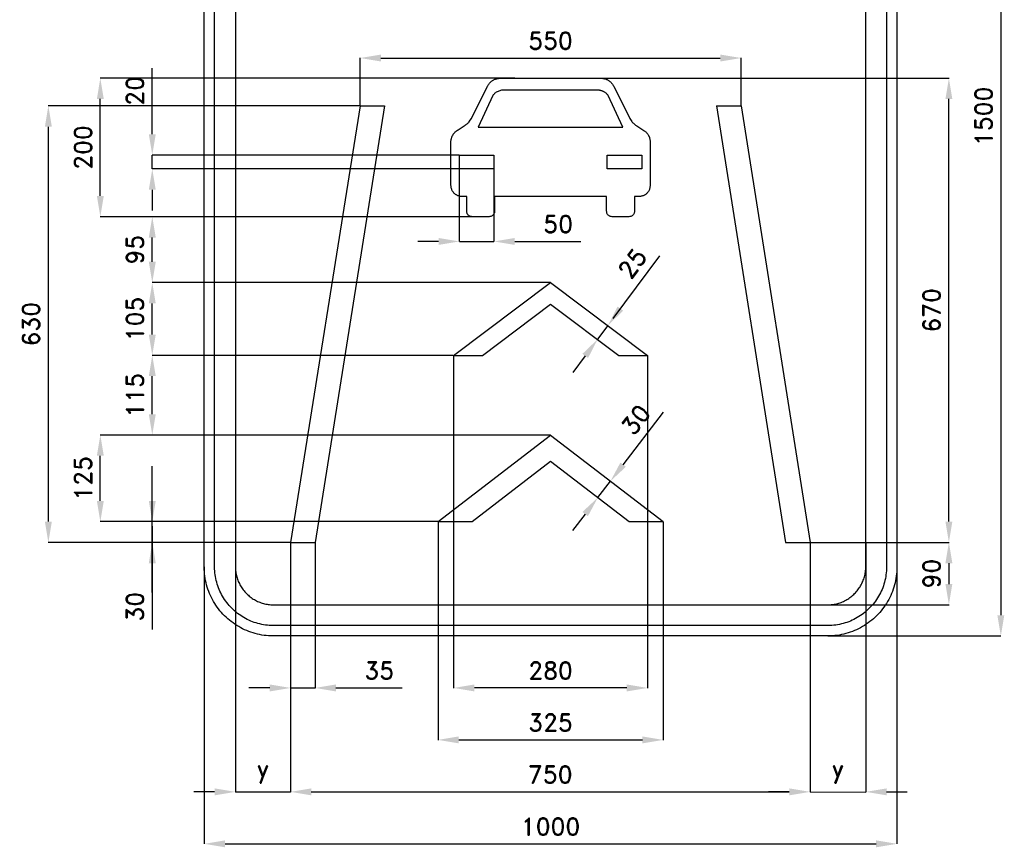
# Model space of a CAD drawing. Header units: millimetres. Extents: x -266 to 1155, y -305 to 1606.
# Tile 1 of 2: x -266 to 1155, y -305 to 889. Entities that reach past the tile are written whole.
import ezdxf

# ---------------------------------------------------------------- set-up
doc = ezdxf.new("R2010")
doc.units = ezdxf.units.MM
doc.header["$LTSCALE"] = 5
doc.layers.add('Kóty', color=2, linetype='Continuous')
doc.layers.add('Značka', color=7, linetype='Continuous')
doc.styles.get("Standard").update_dxf_attribs({"font": 'romand.shx', "height": 25})
doc.dimstyles.get("Standard").update_dxf_attribs({"dimtxt": 25, "dimasz": 30, "dimexe": 0.18, "dimexo": 0.0625, "dimgap": 12.5, "dimtad": 1, "dimdec": 0, "dimzin": 0, "dimdsep": 46, "dimtxsty": 'Standard', "dimcen": 0.09, "dimadec": 0, "dimazin": 0, "dimtfac": 1, "dimtdec": 0, "dimtofl": 0, "dimtmove": 0, "dimatfit": 3, "dimfxl": 1, "dimtolj": 1, "dimtzin": 0, "dimarcsym": 0})

# ---------------------------------------------------------------- blocks, each defined once
blk = doc.blocks.new('*D0')
at = {"layer": 'Defpoints', "color": 0, "transparency": 16777216}
for p in [(0, 100), (1000, 100), (1000, -300)]:
    blk.add_point(p, dxfattribs=at)
at = {"layer": 'Kóty', "color": 0, "lineweight": -2, "transparency": 16777216}
for p, q in [((0, 99.9), (0, -300.2)), ((1000, 99.9), (1000, -300.2)), ((30, -300), (970, -300))]:
    blk.add_line(p, q, dxfattribs=at)
at = {"layer": 'Kóty', "color": 0, "transparency": 16777216}
for points in [[(30, -295), (30, -305), (0, -300)], [(970, -295), (970, -305), (1000, -300)]]:
    blk.add_solid(points, dxfattribs=at)
at = {"layer": 'Kóty', "color": 0, "transparency": 16777216, "insert": (500, -275), "char_height": 25, "attachment_point": 5}
blk.add_mtext('\\A1;1000', dxfattribs=at)
blk = doc.blocks.new('*D1')
at = {"layer": 'Defpoints', "color": 0, "transparency": 16777216}
for p in [(900, 1500), (900, 0), (1150, 0)]:
    blk.add_point(p, dxfattribs=at)
at = {"layer": 'Kóty', "color": 0, "lineweight": -2, "transparency": 16777216}
for p, q in [((900.1, 1500), (1150.2, 1500)), ((1150, 1470), (1150, 30)), ((900.1, 0), (1150.2, 0))]:
    blk.add_line(p, q, dxfattribs=at)
at = {"layer": 'Kóty', "color": 0, "transparency": 16777216}
for points in [[(1145, 1470), (1155, 1470), (1150, 1500)], [(1145, 30), (1155, 30), (1150, 0)]]:
    blk.add_solid(points, dxfattribs=at)
at = {"layer": 'Kóty', "color": 0, "transparency": 16777216, "insert": (1125, 750), "char_height": 25, "attachment_point": 5, "rotation": 90}
blk.add_mtext('\\A1;1500', dxfattribs=at)
blk = doc.blocks.new('*D2')
at = {"layer": 'Defpoints', "color": 0, "transparency": 16777216}
for p in [(586.5, 223.5), (586.5, 223.5), (568.2, 199.7)]:
    blk.add_point(p, dxfattribs=at)
at = {"layer": 'Kóty', "color": 0, "lineweight": -2, "transparency": 16777216}
for p, q in [((604.8, 247.2), (663, 322.9)), ((586.5, 223.4), (586.6, 223.4)), ((568.2, 199.7), (568.3, 199.6)), ((549.9, 175.9), (531.6, 152.1))]:
    blk.add_line(p, q, dxfattribs=at)
at = {"layer": 'Kóty', "color": 0, "transparency": 16777216}
for points in [[(600.8, 250.3), (608.7, 244.2), (586.5, 223.5)], [(545.9, 179), (553.9, 172.9), (568.2, 199.7)]]:
    blk.add_solid(points, dxfattribs=at)
at = {"layer": 'Kóty', "color": 0, "transparency": 16777216, "insert": (623.2, 312.2), "char_height": 25, "attachment_point": 5, "rotation": 52.4314}
blk.add_mtext('\\A1;30', dxfattribs=at)
blk = doc.blocks.new('*D4')
at = {"layer": 'Defpoints', "color": 0, "transparency": 16777216}
for p in [(875, 135), (889, 45), (1075, 45)]:
    blk.add_point(p, dxfattribs=at)
at = {"layer": 'Kóty', "color": 0, "lineweight": -2, "transparency": 16777216}
for p, q in [((875.1, 135), (1075.2, 135)), ((1075, 105), (1075, 75)), ((889, 45), (1075.2, 45))]:
    blk.add_line(p, q, dxfattribs=at)
at = {"layer": 'Kóty', "color": 0, "transparency": 16777216}
for points in [[(1070, 105), (1080, 105), (1075, 135)], [(1070, 75), (1080, 75), (1075, 45)]]:
    blk.add_solid(points, dxfattribs=at)
at = {"layer": 'Kóty', "color": 0, "transparency": 16777216, "insert": (1050, 90), "char_height": 25, "attachment_point": 5, "rotation": 90}
blk.add_mtext('\\A1;90', dxfattribs=at)
blk = doc.blocks.new('*D5')
at = {"layer": 'Defpoints', "color": 0, "transparency": 16777216}
for p in [(566.8, 805), (1075, 805), (875.4, 135)]:
    blk.add_point(p, dxfattribs=at)
at = {"layer": 'Kóty', "color": 0, "lineweight": -2, "transparency": 16777216}
for p, q in [((566.9, 805), (1075.2, 805)), ((1075, 165), (1075, 775)), ((875.5, 135), (1075.2, 135))]:
    blk.add_line(p, q, dxfattribs=at)
at = {"layer": 'Kóty', "color": 0, "transparency": 16777216}
for points in [[(1070, 775), (1080, 775), (1075, 805)], [(1070, 165), (1080, 165), (1075, 135)]]:
    blk.add_solid(points, dxfattribs=at)
at = {"layer": 'Kóty', "color": 0, "transparency": 16777216, "insert": (1050, 470), "char_height": 25, "attachment_point": 5, "rotation": 90}
blk.add_mtext('\\A1;670', dxfattribs=at)
blk = doc.blocks.new('*D6')
at = {"layer": 'Defpoints', "color": 0, "transparency": 16777216}
for p in [(775, 834.1), (225, 765), (775, 765)]:
    blk.add_point(p, dxfattribs=at)
at = {"layer": 'Kóty', "color": 0, "lineweight": -2, "transparency": 16777216}
for p, q in [((225, 765.1), (225, 834.3)), ((255, 834.1), (745, 834.1)), ((775, 765.1), (775, 834.3))]:
    blk.add_line(p, q, dxfattribs=at)
at = {"layer": 'Kóty', "color": 0, "transparency": 16777216}
for points in [[(255, 839.1), (255, 829.1), (225, 834.1)], [(745, 839.1), (745, 829.1), (775, 834.1)]]:
    blk.add_solid(points, dxfattribs=at)
at = {"layer": 'Kóty', "color": 0, "transparency": 16777216, "insert": (500, 859.1), "char_height": 25, "attachment_point": 5}
blk.add_mtext('\\A1;550', dxfattribs=at)
blk = doc.blocks.new('*D7')
at = {"layer": 'Defpoints', "color": 0, "transparency": 16777216}
for p in [(337.5, 165), (-75, 135), (124.6, 135)]:
    blk.add_point(p, dxfattribs=at)
at = {"layer": 'Kóty', "color": 0, "lineweight": -2, "transparency": 16777216}
for p, q in [((-75, 195), (-75, 225)), ((337.4, 165), (-75.2, 165)), ((124.5, 135), (-75.2, 135)), ((-75, 105), (-75, 9.5))]:
    blk.add_line(p, q, dxfattribs=at)
at = {"layer": 'Kóty', "color": 0, "transparency": 16777216}
for points in [[(-80, 195), (-70, 195), (-75, 165)], [(-80, 105), (-70, 105), (-75, 135)]]:
    blk.add_solid(points, dxfattribs=at)
at = {"layer": 'Kóty', "color": 0, "transparency": 16777216, "insert": (-100, 42.3), "char_height": 25, "attachment_point": 5, "rotation": 90}
blk.add_mtext('\\A1;30', dxfattribs=at)
blk = doc.blocks.new('*D8')
at = {"layer": 'Defpoints', "color": 0, "transparency": 16777216}
for p in [(-75, 405), (358.9, 405), (500, 290)]:
    blk.add_point(p, dxfattribs=at)
at = {"layer": 'Kóty', "color": 0, "lineweight": -2, "transparency": 16777216}
for p, q in [((358.8, 405), (-75.2, 405)), ((-75, 320), (-75, 375)), ((499.9, 290), (-75.2, 290))]:
    blk.add_line(p, q, dxfattribs=at)
at = {"layer": 'Kóty', "color": 0, "transparency": 16777216}
for points in [[(-80, 375), (-70, 375), (-75, 405)], [(-80, 320), (-70, 320), (-75, 290)]]:
    blk.add_solid(points, dxfattribs=at)
at = {"layer": 'Kóty', "color": 0, "transparency": 16777216, "insert": (-100, 347.5), "char_height": 25, "attachment_point": 5, "rotation": 90}
blk.add_mtext('\\A1;115', dxfattribs=at)
blk = doc.blocks.new('*D9')
at = {"layer": 'Defpoints', "color": 0, "transparency": 16777216}
for p in [(-75, 510), (500, 510), (358.9, 405)]:
    blk.add_point(p, dxfattribs=at)
at = {"layer": 'Kóty', "color": 0, "lineweight": -2, "transparency": 16777216}
for p, q in [((499.9, 510), (-75.2, 510)), ((-75, 435), (-75, 480)), ((358.8, 405), (-75.2, 405))]:
    blk.add_line(p, q, dxfattribs=at)
at = {"layer": 'Kóty', "color": 0, "transparency": 16777216}
for points in [[(-80, 480), (-70, 480), (-75, 510)], [(-80, 435), (-70, 435), (-75, 405)]]:
    blk.add_solid(points, dxfattribs=at)
at = {"layer": 'Kóty', "color": 0, "transparency": 16777216, "insert": (-100, 457.5), "char_height": 25, "attachment_point": 5, "rotation": 90}
blk.add_mtext('\\A1;105', dxfattribs=at)
blk = doc.blocks.new('*D10')
at = {"layer": 'Defpoints', "color": 0, "transparency": 16777216}
for p in [(-75, 605), (390, 605), (500, 510)]:
    blk.add_point(p, dxfattribs=at)
at = {"layer": 'Kóty', "color": 0, "lineweight": -2, "transparency": 16777216}
for p, q in [((390, 605), (-75.2, 605)), ((-75, 540), (-75, 575)), ((499.9, 510), (-75.2, 510))]:
    blk.add_line(p, q, dxfattribs=at)
at = {"layer": 'Kóty', "color": 0, "transparency": 16777216}
for points in [[(-80, 575), (-70, 575), (-75, 605)], [(-80, 540), (-70, 540), (-75, 510)]]:
    blk.add_solid(points, dxfattribs=at)
at = {"layer": 'Kóty', "color": 0, "transparency": 16777216, "insert": (-100, 557.5), "char_height": 25, "attachment_point": 5, "rotation": 90}
blk.add_mtext('\\A1;95', dxfattribs=at)
blk = doc.blocks.new('*D11')
at = {"layer": 'Defpoints', "color": 0, "transparency": 16777216}
for p in [(-150, 290), (500, 290), (337.5, 165)]:
    blk.add_point(p, dxfattribs=at)
at = {"layer": 'Kóty', "color": 0, "lineweight": -2, "transparency": 16777216}
for p, q in [((499.9, 290), (-150.2, 290)), ((-150, 195), (-150, 260)), ((337.4, 165), (-150.2, 165))]:
    blk.add_line(p, q, dxfattribs=at)
at = {"layer": 'Kóty', "color": 0, "transparency": 16777216}
for points in [[(-155, 260), (-145, 260), (-150, 290)], [(-155, 195), (-145, 195), (-150, 165)]]:
    blk.add_solid(points, dxfattribs=at)
at = {"layer": 'Kóty', "color": 0, "transparency": 16777216, "insert": (-175, 227.5), "char_height": 25, "attachment_point": 5, "rotation": 90}
blk.add_mtext('\\A1;125', dxfattribs=at)
blk = doc.blocks.new('*D12')
at = {"layer": 'Defpoints', "color": 0, "transparency": 16777216}
for p in [(-225, 765), (225, 765), (124.6, 135)]:
    blk.add_point(p, dxfattribs=at)
at = {"layer": 'Kóty', "color": 0, "lineweight": -2, "transparency": 16777216}
for p, q in [((224.9, 765), (-225.2, 765)), ((-225, 165), (-225, 735)), ((124.5, 135), (-225.2, 135))]:
    blk.add_line(p, q, dxfattribs=at)
at = {"layer": 'Kóty', "color": 0, "transparency": 16777216}
for points in [[(-230, 735), (-220, 735), (-225, 765)], [(-230, 165), (-220, 165), (-225, 135)]]:
    blk.add_solid(points, dxfattribs=at)
at = {"layer": 'Kóty', "color": 0, "transparency": 16777216, "insert": (-250, 450), "char_height": 25, "attachment_point": 5, "rotation": 90}
blk.add_mtext('\\A1;630', dxfattribs=at)
blk = doc.blocks.new('*D13')
at = {"layer": 'Defpoints', "color": 0, "transparency": 16777216}
for p in [(337.5, 165), (662.5, 165), (662.5, -150)]:
    blk.add_point(p, dxfattribs=at)
at = {"layer": 'Kóty', "color": 0, "lineweight": -2, "transparency": 16777216}
for p, q in [((337.5, 164.9), (337.5, -150.2)), ((662.5, 164.9), (662.5, -150.2)), ((367.5, -150), (632.5, -150))]:
    blk.add_line(p, q, dxfattribs=at)
at = {"layer": 'Kóty', "color": 0, "transparency": 16777216}
for points in [[(367.5, -145), (367.5, -155), (337.5, -150)], [(632.5, -145), (632.5, -155), (662.5, -150)]]:
    blk.add_solid(points, dxfattribs=at)
at = {"layer": 'Kóty', "color": 0, "transparency": 16777216, "insert": (500, -125), "char_height": 25, "attachment_point": 5}
blk.add_mtext('\\A1;325', dxfattribs=at)
blk = doc.blocks.new('*D14')
at = {"layer": 'Defpoints', "color": 0, "transparency": 16777216}
for p in [(360, 405), (640, 405), (360, -75)]:
    blk.add_point(p, dxfattribs=at)
at = {"layer": 'Kóty', "color": 0, "lineweight": -2, "transparency": 16777216}
for p, q in [((360, 404.9), (360, -75.2)), ((640, 404.9), (640, -75.2)), ((610, -75), (390, -75))]:
    blk.add_line(p, q, dxfattribs=at)
at = {"layer": 'Kóty', "color": 0, "transparency": 16777216}
for points in [[(390, -70), (390, -80), (360, -75)], [(610, -70), (610, -80), (640, -75)]]:
    blk.add_solid(points, dxfattribs=at)
at = {"layer": 'Kóty', "color": 0, "transparency": 16777216, "insert": (500, -50), "char_height": 25, "attachment_point": 5}
blk.add_mtext('\\A1;280', dxfattribs=at)
blk = doc.blocks.new('*D15')
at = {"layer": 'Defpoints', "color": 0, "transparency": 16777216}
for p in [(124.6, 135), (874.6, 135), (874.6, -225)]:
    blk.add_point(p, dxfattribs=at)
at = {"layer": 'Kóty', "color": 0, "lineweight": -2, "transparency": 16777216}
for p, q in [((124.6, 134.9), (124.6, -225.2)), ((874.6, 134.9), (874.6, -225.2)), ((154.6, -225), (844.6, -225))]:
    blk.add_line(p, q, dxfattribs=at)
at = {"layer": 'Kóty', "color": 0, "transparency": 16777216}
for points in [[(154.6, -220), (154.6, -230), (124.6, -225)], [(844.6, -220), (844.6, -230), (874.6, -225)]]:
    blk.add_solid(points, dxfattribs=at)
at = {"layer": 'Kóty', "color": 0, "transparency": 16777216, "insert": (499.6, -200), "char_height": 25, "attachment_point": 5}
blk.add_mtext('\\A1;750', dxfattribs=at)
blk = doc.blocks.new('*D16')
at = {"layer": 'Defpoints', "color": 0, "transparency": 16777216}
for p in [(874.6, 135), (955, 135), (955, -225)]:
    blk.add_point(p, dxfattribs=at)
at = {"layer": 'Kóty', "color": 0, "lineweight": -2, "transparency": 16777216}
for p, q in [((874.6, 134.9), (874.6, -225.2)), ((955, 134.9), (955, -225.2)), ((844.6, -225), (814.6, -225)), ((985, -225), (1015, -225))]:
    blk.add_line(p, q, dxfattribs=at)
at = {"layer": 'Kóty', "color": 0, "transparency": 16777216}
for points in [[(844.6, -220), (844.6, -230), (874.6, -225)], [(985, -220), (985, -230), (955, -225)]]:
    blk.add_solid(points, dxfattribs=at)
at = {"layer": 'Kóty', "color": 0, "transparency": 16777216, "insert": (914.8, -195.8), "char_height": 25, "attachment_point": 5}
blk.add_mtext('\\A1;y', dxfattribs=at)
blk = doc.blocks.new('*D17')
at = {"layer": 'Defpoints', "color": 0, "transparency": 16777216}
for p in [(45, 135), (124.6, 135), (45, -225)]:
    blk.add_point(p, dxfattribs=at)
at = {"layer": 'Kóty', "color": 0, "lineweight": -2, "transparency": 16777216}
for p, q in [((45, 134.9), (45, -225.2)), ((124.6, 134.9), (124.6, -225.2)), ((15, -225), (-15, -225)), ((154.6, -225), (184.6, -225))]:
    blk.add_line(p, q, dxfattribs=at)
at = {"layer": 'Kóty', "color": 0, "transparency": 16777216}
for points in [[(15, -220), (15, -230), (45, -225)], [(154.6, -220), (154.6, -230), (124.6, -225)]]:
    blk.add_solid(points, dxfattribs=at)
at = {"layer": 'Kóty', "color": 0, "transparency": 16777216, "insert": (84.8, -195.8), "char_height": 25, "attachment_point": 5}
blk.add_mtext('\\A1;y', dxfattribs=at)
blk = doc.blocks.new('*D18')
at = {"layer": 'Defpoints', "color": 0, "transparency": 16777216}
for p in [(124.6, 134.9), (160, 134.9), (160, -75)]:
    blk.add_point(p, dxfattribs=at)
at = {"layer": 'Kóty', "color": 0, "lineweight": -2, "transparency": 16777216}
for p, q in [((124.6, 134.9), (124.6, -75.2)), ((160, 134.9), (160, -75.2)), ((94.6, -75), (64.6, -75)), ((190, -75), (285.5, -75))]:
    blk.add_line(p, q, dxfattribs=at)
at = {"layer": 'Kóty', "color": 0, "transparency": 16777216}
for points in [[(94.6, -70), (94.6, -80), (124.6, -75)], [(190, -70), (190, -80), (160, -75)]]:
    blk.add_solid(points, dxfattribs=at)
at = {"layer": 'Kóty', "color": 0, "transparency": 16777216, "insert": (252.8, -50), "char_height": 25, "attachment_point": 5}
blk.add_mtext('\\A1;35', dxfattribs=at)
blk = doc.blocks.new('*D19')
at = {"layer": 'Defpoints', "color": 0, "transparency": 16777216}
for p in [(-75, 694), (368.3, 694), (368.3, 674)]:
    blk.add_point(p, dxfattribs=at)
at = {"layer": 'Kóty', "color": 0, "lineweight": -2, "transparency": 16777216}
for p, q in [((-75, 724), (-75, 819.5)), ((368.2, 694), (-75.2, 694)), ((368.2, 674), (-75.2, 674)), ((-75, 644), (-75, 614))]:
    blk.add_line(p, q, dxfattribs=at)
at = {"layer": 'Kóty', "color": 0, "transparency": 16777216}
for points in [[(-80, 724), (-70, 724), (-75, 694)], [(-80, 644), (-70, 644), (-75, 674)]]:
    blk.add_solid(points, dxfattribs=at)
at = {"layer": 'Kóty', "color": 0, "transparency": 16777216, "insert": (-100, 786.7), "char_height": 25, "attachment_point": 5, "rotation": 90}
blk.add_mtext('\\A1;20', dxfattribs=at)
blk = doc.blocks.new('*D20')
at = {"layer": 'Defpoints', "color": 0, "transparency": 16777216}
for p in [(-150, 805), (448.4, 805), (399, 605)]:
    blk.add_point(p, dxfattribs=at)
at = {"layer": 'Kóty', "color": 0, "lineweight": -2, "transparency": 16777216}
for p, q in [((448.3, 805), (-150.2, 805)), ((-150, 635), (-150, 775)), ((399, 605), (-150.2, 605))]:
    blk.add_line(p, q, dxfattribs=at)
at = {"layer": 'Kóty', "color": 0, "transparency": 16777216}
for points in [[(-155, 775), (-145, 775), (-150, 805)], [(-155, 635), (-145, 635), (-150, 605)]]:
    blk.add_solid(points, dxfattribs=at)
at = {"layer": 'Kóty', "color": 0, "transparency": 16777216, "insert": (-175, 705), "char_height": 25, "attachment_point": 5, "rotation": 90}
blk.add_mtext('\\A1;200', dxfattribs=at)
blk = doc.blocks.new('*D21')
at = {"layer": 'Defpoints', "color": 0, "transparency": 16777216}
for p in [(368.2, 674), (418.3, 674), (418.3, 569.4)]:
    blk.add_point(p, dxfattribs=at)
at = {"layer": 'Kóty', "color": 0, "lineweight": -2, "transparency": 16777216}
for p, q in [((368.2, 673.9), (368.2, 569.3)), ((418.3, 673.9), (418.3, 569.3)), ((338.2, 569.4), (308.2, 569.4)), ((448.3, 569.4), (543.7, 569.4))]:
    blk.add_line(p, q, dxfattribs=at)
at = {"layer": 'Kóty', "color": 0, "transparency": 16777216}
for points in [[(338.2, 574.4), (338.2, 564.4), (368.2, 569.4)], [(448.3, 574.4), (448.3, 564.4), (418.3, 569.4)]]:
    blk.add_solid(points, dxfattribs=at)
at = {"layer": 'Kóty', "color": 0, "transparency": 16777216, "insert": (511, 594.4), "char_height": 25, "attachment_point": 5}
blk.add_mtext('\\A1;50', dxfattribs=at)

msp = doc.modelspace()

# ---------------------------------------------------------------- linework, layer by layer
at = {"layer": 'Kóty'}
for p, q in [((590.4, 458.4), (657.7, 548.5)), ((550.1, 404.2), (532.1, 380.1)), ((-75, 62.9), (-75, 244.9)), ((-75, 158.3), (-75, 62.9))]:
    msp.add_line(p, q, dxfattribs=at)
for points in [[(-75, 674), (-75, 694)], [(368.3, 569.4), (418.3, 569.4)], [(568, 428.3), (582.9, 448.3)], [(568.2, 199.7), (586.5, 223.5)], [(124.6, -75), (160, -75)], [(45, -225), (124.6, -225)], [(874.6, -225), (955, -225.2)]]:
    msp.add_lwpolyline(points, dxfattribs=at)
for points in [[(596.8, 475.4), (604.8, 469.4), (582.9, 448.3)], [(546, 407.2), (554.1, 401.2), (568, 428.3)]]:
    msp.add_solid(points, dxfattribs=at)
at = {"layer": 'Značka', "color": 5}
for points in [[(100, 0), (99.6, 0), (99.2, 0, -0.03218), (86.3, 0.9, -0.035443), (73.6, 3.5, -0.036267), (61.3, 7.7, -0.03442), (49.8, 13.5, -0.033722), (39, 20.7, -0.034085), (29.3, 29.3, -0.034209), (20.7, 39, -0.034229), (13.5, 49.8, -0.034044), (7.7, 61.3, -0.033412), (3.5, 73.6, -0.034127), (0.9, 86.3, -0.036745), (0, 99.2), (0, 99.6), (0, 100), (0, 1400)], [(100, 15), (99.7, 15), (99.3, 15, -0.03218), (88.4, 15.8, -0.035443), (77.6, 18, -0.036267), (67.1, 21.5, -0.03442), (57.3, 26.5, -0.033721), (48.1, 32.6, -0.034085), (39.9, 39.9, -0.034209), (32.6, 48.1, -0.034229), (26.5, 57.3, -0.034045), (21.6, 67.1, -0.033412), (18, 77.6, -0.034127), (15.7, 88.4, -0.036745), (15, 99.3), (15, 99.7), (15, 100), (15, 1400)], [(45, 1400), (45, 100), (45, 99.8), (45, 99.6, 0.03218), (45.5, 92.5, 0.035443), (46.9, 85.5, 0.036267), (49.2, 78.7, 0.034421), (52.4, 72.4, 0.033721), (56.4, 66.4, 0.034084), (61.1, 61.1, 0.034208), (66.4, 56.4, 0.03423), (72.4, 52.4, 0.034044), (78.7, 49.3, 0.033412), (85.5, 46.9, 0.034127), (92.5, 45.5, 0.036745), (99.6, 45), (99.8, 45), (100, 45)], [(1000, 1400), (1000, 100), (1000, 99.6), (1000, 99.2, -0.032179), (999.1, 86.3, -0.035442), (996.5, 73.6, -0.036264), (992.3, 61.3, -0.034415), (986.5, 49.8, -0.033719), (979.3, 39, -0.034086), (970.7, 29.3, -0.034205), (961, 20.7, -0.03423), (950.2, 13.5, -0.034046), (938.7, 7.7, -0.033413), (926.4, 3.5, -0.034127), (913.7, 0.9, -0.036745), (900.8, 0), (900.4, 0), (900, 0), (100, 0)], [(100, 45), (900, 45), (900.2, 45), (900.4, 45, 0.03218), (907.5, 45.5, 0.035442), (914.5, 46.9, 0.036265), (921.3, 49.2, 0.034422), (927.6, 52.4, 0.033717), (933.6, 56.4, 0.034088), (938.9, 61.1, 0.034212), (943.6, 66.4, 0.034229), (947.6, 72.4, 0.034042), (950.7, 78.7, 0.033412), (953.1, 85.5, 0.034125), (954.5, 92.5, 0.036743), (955, 99.6), (955, 99.8), (955, 100), (955, 1400)], [(985, 1400), (985, 100), (985, 99.7), (985, 99.3, -0.032185), (984.2, 88.4, -0.03545), (982, 77.6, -0.036271), (978.5, 67.1, -0.034419), (973.5, 57.3, -0.033715), (967.4, 48.1, -0.034083), (960.1, 39.9, -0.034209), (951.9, 32.6, -0.034231), (942.7, 26.5, -0.034042), (932.9, 21.6, -0.033411), (922.4, 18, -0.034127), (911.6, 15.7, -0.036745), (900.7, 15), (900.3, 15), (900, 15), (100, 15)], [(573.8, 805), (575.5, 804.8), (577.1, 804.5, -0.017222), (578.6, 804.1, -0.021849), (580, 803.6, -0.025069), (581.5, 803, -0.021054), (582.9, 802.2, -0.020099), (584.4, 801.2, -0.020245), (585.7, 800.2, -0.019796), (586.9, 799.2, -0.023027), (588, 798, -0.023299), (589, 796.8, -0.019202), (589.8, 795.5), (590.5, 794.4), (591.1, 793.3), (614.2, 746.8), (617.3, 742.3), (617.8, 741.7), (618.3, 741.2), (618.9, 740.6), (619.5, 740.1), (620.1, 739.5), (620.7, 739), (621.2, 738.6), (621.8, 738.1), (622.3, 737.8), (622.8, 737.4), (623.7, 736.8), (624.7, 736.2), (633.4, 730.6), (634.7, 729.7, -0.012695), (635.9, 728.8, -0.02099), (637.3, 727.7, -0.025341), (638.5, 726.5, -0.023537), (639.5, 725.3, -0.020242), (640.4, 724, -0.017615), (641.2, 722.7, -0.017416), (641.9, 721.4, -0.016353), (642.4, 720.3, -0.019862), (642.8, 719.1, -0.023313), (643.2, 717.5, -0.015372), (643.5, 716), (643.6, 715.2), (643.7, 714.5), (643.7, 650.1, -0.007047), (643.5, 648.2, -0.021101), (643.2, 646.3, -0.033765), (642.6, 644.2, -0.040462), (641.7, 642.3, -0.037345), (640.6, 640.7, -0.031864), (639.3, 639.2, -0.027663), (638, 637.9, -0.027527), (636.5, 636.8, -0.026006), (635.1, 636, -0.031419), (633.7, 635.4, -0.037195), (631.8, 634.8, -0.024579), (629.8, 634.4, -0.006392), (628.9, 634.3), (628, 634.2), (621.1, 634.2), (621.1, 613, -0.014694), (621, 611.5, -0.044429), (620.6, 610.1, -0.079418), (619.6, 608.1, -0.085276), (618, 606.6, -0.082628), (615.7, 605.6, -0.025877), (613.2, 605), (588.7, 605, -0.01934), (586.7, 605.4, -0.059554), (584.8, 606.1, -0.076956), (583.1, 607.4, -0.081082), (581.8, 609.2, -0.063487), (581.2, 611.1, -0.020523), (580.8, 613), (580.8, 634.2), (419.2, 634.2), (419.2, 613, -0.014096), (419, 611.6, -0.042563), (418.6, 610.1, -0.079401), (417.5, 608.1, -0.085935), (415.9, 606.6, -0.078898), (413.7, 605.6, -0.024841), (411.3, 605), (386.8, 605, -0.020535), (384.6, 605.4, -0.063605), (382.6, 606.2, -0.077191), (381, 607.5, -0.081566), (379.8, 609.2, -0.064436), (379.2, 611.1, -0.020756), (378.9, 613), (378.9, 634.2), (372, 634.2), (370.9, 634.4), (369.8, 634.5, -0.024105), (368, 634.9, -0.03662), (366.2, 635.4, -0.030831), (364.8, 636.1, -0.024368), (363.5, 636.8, -0.028185), (362, 638, -0.029207), (360.5, 639.3, -0.033962), (359.2, 640.9, -0.039935), (358.1, 642.6, -0.041736), (357.3, 644.6, -0.033832), (356.7, 646.8, -0.017771), (356.4, 648.4, -0.005927), (356.2, 650.1), (356.2, 714.5), (356.4, 715.4, -0.004957), (356.5, 716.3, -0.015062), (356.8, 717.7, -0.023078), (357.2, 719.2, -0.019654), (357.6, 720.3, -0.015348), (358.1, 721.4, -0.017831), (358.8, 722.8, -0.018586), (359.6, 724.2, -0.021585), (360.6, 725.5, -0.025129), (361.7, 726.8, -0.026032), (363, 728, -0.021026), (364.4, 729.1), (365.5, 729.8), (366.6, 730.6), (375.3, 736.2), (376.3, 736.8), (377.3, 737.5), (377.7, 737.8), (378.2, 738.1), (378.8, 738.6), (379.4, 739.1), (380, 739.6), (380.6, 740.2), (381.2, 740.7), (381.8, 741.3), (382.3, 741.8), (382.7, 742.3), (385.8, 746.8), (408.9, 793.3), (409.4, 794.2), (409.9, 795, -0.016381), (410.8, 796.4, -0.024967), (411.8, 797.7, -0.021254), (412.7, 798.7), (413.6, 799.6, -0.01955), (414.9, 800.7, -0.020203), (416.3, 801.7, -0.02344), (417.9, 802.7, -0.027166), (419.6, 803.4, -0.028176), (421.4, 804.1, -0.022804), (423.3, 804.5), (424.7, 804.8), (426.2, 805), (573.8, 805)], [(604.5, 734.4), (583.2, 780.2), (582.5, 780.9), (581.9, 781.7, 0.0177), (580.7, 782.8, 0.027622), (579.4, 783.9, 0.024436), (578.3, 784.7, 0.019406), (577.1, 785.4, 0.018169), (575.8, 786, 0.01875), (574.4, 786.6, 0.018358), (573.2, 787, 0.021031), (571.9, 787.3, 0.021348), (570.6, 787.5), (569.3, 787.6), (568.2, 787.6), (567.2, 787.6), (432.8, 787.6), (431.6, 787.6), (430.4, 787.6), (429.1, 787.5), (427.8, 787.2), (426.6, 786.9), (425.4, 786.5), (424.1, 786), (422.9, 785.4), (421.6, 784.7, 0.025115), (420.4, 783.8, 0.028259), (419.1, 782.7, 0.017869), (417.9, 781.4), (417.3, 780.8), (416.8, 780.2), (395.5, 734.4), (604.5, 734.4)]]:
    msp.add_lwpolyline(points, format="xyb", dxfattribs=at)
for points in [[(225, 765), (124.6, 135)], [(260.4, 765), (160, 135)], [(225, 765), (260.4, 765)], [(739.6, 765), (839.1, 135)], [(739.6, 765), (775, 765)], [(775, 765), (874.6, 135)], [(360, 405), (500, 510), (640, 405)], [(401.7, 405), (500, 478.8), (598.3, 405)], [(360, 405), (401.7, 405)], [(598.3, 405), (640, 405)], [(337.5, 165), (500, 290), (662.5, 165)], [(386.7, 165), (500, 252.2), (613.3, 165)], [(337.5, 165), (386.7, 165)], [(613.3, 165), (662.5, 165)], [(124.6, 135), (160, 135)], [(839.1, 135), (874.6, 135)]]:
    msp.add_lwpolyline(points, dxfattribs=at)
at = {"layer": 'Značka', "color": 1}
for points in [[(368.3, 674), (368.3, 694), (418.3, 694), (418.3, 674), (368.3, 674)], [(581.7, 674), (581.7, 694), (631.7, 694), (631.7, 674), (581.7, 674)]]:
    msp.add_lwpolyline(points, dxfattribs=at)

# ---------------------------------------------------------------- texts
at = {"layer": 'Kóty', "insert": (618.2, 537.6), "char_height": 25, "attachment_point": 5, "rotation": 53.3439}
msp.add_mtext('\\A1;25', dxfattribs=at)

# ---------------------------------------------------------------- dimensions: what is measured, and where the dimension line sits
at = {"layer": 'Kóty'}
dim = msp.add_linear_dim(base=(1150, 0), p1=(900, 1500), p2=(900, 0), angle=90, dimstyle='Standard', dxfattribs=at)
dim.commit()
dim.dimension.update_dxf_attribs({"geometry": '*D1', "text_midpoint": (1150, 750), "dimtype": 160})
for base, p1, p2, picture, middle in [((775, 834.1), (225, 765), (775, 765), '*D6', (500, 859.1)), ((418.3, 569.4), (368.2, 674), (418.3, 674), '*D21', (511, 594.4)), ((360, -75), (640, 405), (360, 405), '*D14', (500, -50)), ((662.5, -150), (337.5, 165), (662.5, 165), '*D13', (500, -125)), ((160, -75), (124.6, 134.9), (160, 134.9), '*D18', (252.8, -50)), ((874.6, -225), (124.6, 135), (874.6, 135), '*D15', (499.6, -200)), ((1000, -300), (0, 100), (1000, 100), '*D0', (500, -275))]:
    dim = msp.add_linear_dim(base=base, p1=p1, p2=p2, dimstyle='Standard', dxfattribs=at)
    dim.commit()
    dim.dimension.update_dxf_attribs({"geometry": picture, "text_midpoint": middle})
for base, p1, p2, picture, middle in [((-75, 694), (368.3, 674), (368.3, 694), '*D19', (-100, 786.7)), ((-150, 805), (399, 605), (448.4, 805), '*D20', (-175, 705)), ((1075, 805), (875.4, 135), (566.8, 805), '*D5', (1050, 470)), ((-225, 765), (124.6, 135), (225, 765), '*D12', (-250, 450)), ((-75, 605), (500, 510), (390, 605), '*D10', (-100, 557.5)), ((-75, 510), (358.9, 405), (500, 510), '*D9', (-100, 457.5)), ((-75, 405), (500, 290), (358.9, 405), '*D8', (-100, 347.5)), ((-150, 290), (337.5, 165), (500, 290), '*D11', (-175, 227.5)), ((-75, 135), (337.5, 165), (124.6, 135), '*D7', (-100, 42.3))]:
    dim = msp.add_linear_dim(base=base, p1=p1, p2=p2, angle=90, dimstyle='Standard', dxfattribs=at)
    dim.commit()
    dim.dimension.update_dxf_attribs({"geometry": picture, "text_midpoint": middle})
dim = msp.add_aligned_dim(p1=(568.2, 199.7), p2=(586.5, 223.5), distance=0, dimstyle='Standard', dxfattribs=at)
dim.commit()
dim.dimension.update_dxf_attribs({"geometry": '*D2', "text_midpoint": (623.2, 312.2)})
for base, p1, p2, picture, middle in [((45, -225), (124.6, 135), (45, 135), '*D17', (84.8, -195.8)), ((955, -225), (874.6, 135), (955, 135), '*D16', (914.8, -195.8))]:
    dim = msp.add_linear_dim(base=base, p1=p1, p2=p2, text='y', dimstyle='Standard', dxfattribs=at)
    dim.commit()
    dim.dimension.update_dxf_attribs({"geometry": picture, "text_midpoint": middle})
dim = msp.add_linear_dim(base=(1075, 45), p1=(875, 135), p2=(889, 45), angle=90, text='90', dimstyle='Standard', dxfattribs=at)
dim.commit()
dim.dimension.update_dxf_attribs({"geometry": '*D4', "text_midpoint": (1050, 90)})

doc.saveas('drawing.dxf')
